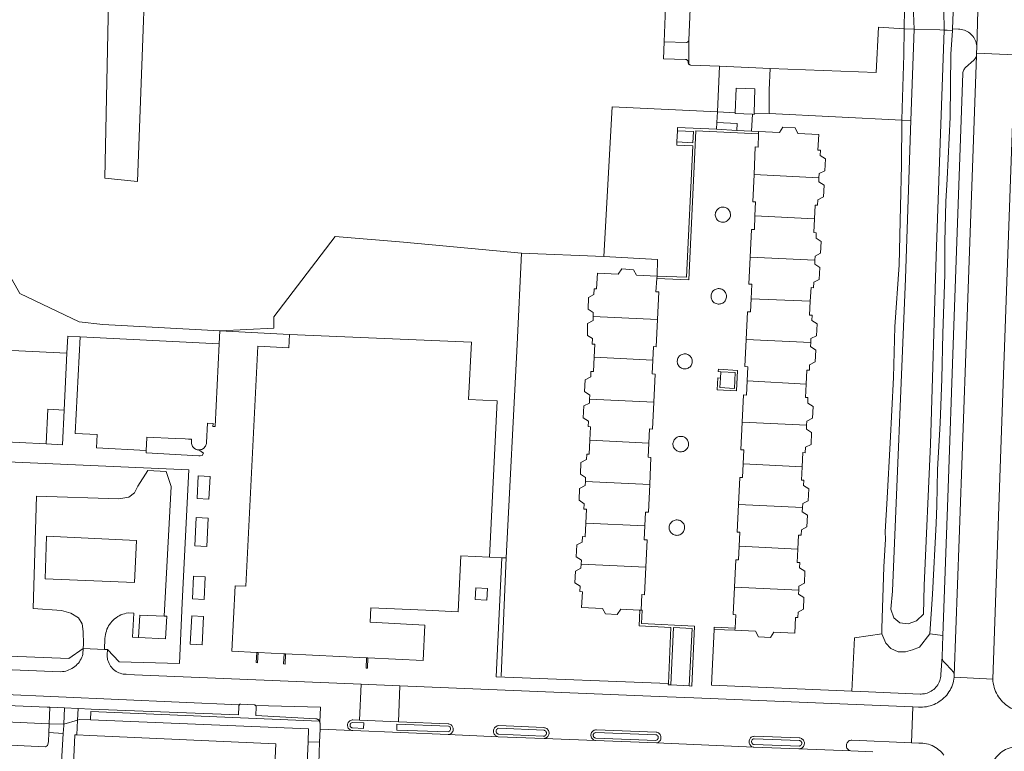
# Model space of a CAD drawing. Header units: metres. Extents: x 89888 to 94270, y 464165 to 468904.
# Tile 130 of 256: x 91685 to 91864, y 466562 to 466695. Entities that reach past the tile are written whole.
import ezdxf

# ---------------------------------------------------------------- set-up
doc = ezdxf.new("R2010")
doc.units = ezdxf.units.M
for name, color, linetype, lineweight in [('B_BEBOUWINGSGRENS_0', 251, 'CONTINUOUS', 13), ('B_TUSSENMUUR_0', 251, 'CONTINUOUS', 13), ('G_GRENS_ALGEMEEN_0', 251, 'CONTINUOUS', 13), ('K_KUNSTWERKGRENS_1', 251, 'CONTINUOUS', 13), ('T_CULTUURGRENS_0', 251, 'CONTINUOUS', 13), ('T_HEK_LIJN_0', 251, 'CONTINUOUS', 13), ('T_MUUR_30CM_LIJN_0', 251, 'CONTINUOUS', 13), ('V_WEGGRENS_0', 251, 'CONTINUOUS', 13), ('W_WATERGRENS_0', 251, 'CONTINUOUS', 13)]:
    doc.layers.add(name, color=color, linetype=linetype, lineweight=lineweight)

msp = doc.modelspace()

# ---------------------------------------------------------------- linework, layer by layer
at = {"layer": 'B_BEBOUWINGSGRENS_0'}
for p, q in [((91819.7, 466673.92), (91819.71, 466674.35)), ((91801.27, 466648.05), (91801.24, 466647.64)), ((91696.4, 466637), (91721.71, 466635.73)), ((91721.71, 466635.73), (91720.95, 466620.68)), ((91681.28, 466634.64), (91694.01, 466634.01)), ((91694.01, 466634.01), (91693.5, 466623.68)), ((91798.39, 466587.3), (91798.11, 466587.31)), ((91815.41, 466583.64), (91815.42, 466584.01)), ((91728.77, 466579.61), (91728.51, 466579.62)), ((91733.48, 466579.38), (91728.77, 466579.61)), ((91733.74, 466579.36), (91733.48, 466579.38)), ((91748.46, 466578.64), (91733.74, 466579.36)), ((91748.72, 466578.62), (91748.46, 466578.64)), ((91695.47, 466564.62), (91695.81, 466564.61)), ((91695.81, 466564.61), (91698.21, 466564.5))]:
    msp.add_line(p, q, dxfattribs=at)
for points in [[(91815.44, 466677.74), (91815.6, 466682.23), (91819.05, 466682.11), (91818.88, 466677.71)], [(91818.61, 466677.48), (91815.43, 466677.6), (91815.44, 466677.74)], [(91818.88, 466677.71), (91818.87, 466677.47), (91818.61, 466677.48)], [(91819.71, 466674.35), (91823.51, 466674.18), (91824.12, 466675.12), (91826.32, 466675.01), (91826.85, 466674.01), (91830.62, 466673.82), (91830.48, 466670.97), (91830.94, 466670.95), (91830.89, 466669.97), (91831.84, 466669.35), (91831.73, 466667.21), (91830.72, 466666.69), (91830.68, 466665.95)], [(91818.88, 466666.52), (91819.11, 466671.54), (91819.64, 466671.53), (91819.7, 466673.92)], [(91819.05, 466659.02), (91819.17, 466661.53), (91818.64, 466661.55), (91818.88, 466666.52)], [(91830.68, 466665.95), (91830.65, 466665.22), (91831.6, 466664.6), (91831.49, 466662.45), (91830.48, 466661.93), (91830.43, 466660.94), (91829.98, 466660.97), (91829.85, 466658.48)], [(91818.17, 466651.5), (91818.41, 466656.55), (91818.94, 466656.52), (91819.05, 466659.02)], [(91829.85, 466658.48), (91829.73, 466655.97), (91830.19, 466655.95), (91830.14, 466654.97), (91831.09, 466654.35), (91830.98, 466652.21), (91829.97, 466651.68), (91829.93, 466650.95)], [(91818.34, 466643.94), (91818.46, 466646.56), (91817.94, 466646.59), (91818.17, 466651.5)], [(91829.93, 466650.95), (91829.9, 466650.22), (91830.85, 466649.6), (91830.74, 466647.45), (91829.73, 466646.93), (91829.68, 466645.94), (91829.23, 466645.97), (91829.1, 466643.51)], [(91789.65, 466640.71), (91789.67, 466641.44), (91788.71, 466642.03), (91788.77, 466644.18), (91789.76, 466644.73), (91789.81, 466645.76), (91790.24, 466645.73), (91790.42, 466648.58), (91794.21, 466648.41), (91794.84, 466649.36), (91796.95, 466649.22), (91797.52, 466648.24), (91801.27, 466648.05)], [(91801.24, 466647.64), (91801.06, 466645.21), (91801.59, 466645.19), (91801.35, 466640.15)], [(91817.46, 466636.51), (91817.7, 466641.57), (91818.22, 466641.55), (91818.34, 466643.94)], [(91829.1, 466643.51), (91828.98, 466640.97), (91829.43, 466640.95), (91829.39, 466639.97), (91830.34, 466639.35), (91830.23, 466637.2), (91829.22, 466636.68), (91829.18, 466635.95)], [(91789.82, 466633.29), (91789.94, 466635.67), (91789.49, 466635.69), (91789.54, 466636.68), (91788.59, 466637.28), (91788.64, 466639.43), (91789.63, 466639.97), (91789.65, 466640.71)], [(91801.35, 466640.15), (91801.12, 466635.21), (91800.59, 466635.23), (91800.47, 466632.74)], [(91708.41, 466616.36), (91699.37, 466616.82), (91699.49, 466619.25), (91695.53, 466619.45), (91696.4, 466637)], [(91728.51, 466579.62), (91723.99, 466579.84), (91724.58, 466591.73), (91726.53, 466591.64), (91728.68, 466635.31), (91734.33, 466635.03), (91734.45, 466637.45)], [(91734.45, 466637.45), (91767.51, 466636.04), (91766.99, 466625.63), (91772.19, 466625.37), (91770.79, 466596.91)], [(91817.63, 466628.98), (91817.74, 466631.57), (91817.22, 466631.59), (91817.46, 466636.51)], [(91829.18, 466635.95), (91829.15, 466635.22), (91830.1, 466634.6), (91829.99, 466632.45), (91828.98, 466631.93), (91828.93, 466630.94), (91828.48, 466630.96), (91828.35, 466628.37)], [(91690.24, 466617.53), (91680.4, 466618.05), (91681.28, 466634.64)], [(91788.99, 466625.69), (91789.02, 466626.42), (91788.08, 466627.04), (91788.19, 466629.19), (91789.19, 466629.71), (91789.24, 466630.7), (91789.69, 466630.68), (91789.82, 466633.29)], [(91800.47, 466632.74), (91800.35, 466630.25), (91800.88, 466630.21), (91800.64, 466625.14)], [(91816.74, 466621.51), (91816.98, 466626.43), (91817.51, 466626.4), (91817.63, 466628.98)], [(91828.35, 466628.37), (91828.23, 466625.97), (91828.68, 466625.95), (91828.63, 466624.97), (91829.59, 466624.35), (91829.48, 466622.2), (91828.47, 466621.68), (91828.43, 466620.95)], [(91789.06, 466618.21), (91789.18, 466620.66), (91788.73, 466620.68), (91788.78, 466621.67), (91787.84, 466622.29), (91787.95, 466624.44), (91788.95, 466624.96), (91788.99, 466625.69)], [(91800.64, 466625.14), (91800.41, 466620.22), (91799.87, 466620.25), (91799.74, 466617.67)], [(91693.5, 466623.68), (91690.57, 466623.83), (91690.24, 466617.53)], [(91720.95, 466620.68), (91720.53, 466620.72), (91720.57, 466621.22), (91719.57, 466621.3), (91719.38, 466617.8), (91719.37, 466617.62), (91719.34, 466617.45), (91719.28, 466617.28), (91719.2, 466617.12), (91719.1, 466616.98), (91718.98, 466616.84), (91718.85, 466616.72), (91718.7, 466616.62), (91718.54, 466616.54), (91718.38, 466616.49), (91718.2, 466616.45), (91718.03, 466616.44), (91717.96, 466616.44)], [(91816.9, 466613.93), (91817.02, 466616.43), (91816.5, 466616.46), (91816.74, 466621.51)], [(91828.43, 466620.95), (91828.39, 466620.22), (91829.34, 466619.6), (91829.24, 466617.45), (91828.23, 466616.93), (91828.18, 466615.94), (91827.73, 466615.96), (91827.6, 466613.39)], [(91717.96, 466616.44), (91717.85, 466616.45), (91717.67, 466616.48), (91717.5, 466616.53), (91717.35, 466616.61), (91717.19, 466616.71), (91717.06, 466616.82), (91716.94, 466616.95), (91716.84, 466617.09), (91716.75, 466617.25), (91716.69, 466617.42), (91716.65, 466617.59), (91716.63, 466617.79), (91716.64, 466617.95), (91716.66, 466618.38), (91716.14, 466618.41), (91715.5, 466618.44), (91713.67, 466618.53), (91708.55, 466618.78), (91708.55, 466618.63), (91708.41, 466616.36)], [(91788.23, 466610.68), (91788.26, 466611.41), (91787.32, 466612.03), (91787.43, 466614.18), (91788.43, 466614.7), (91788.48, 466615.69), (91788.93, 466615.66), (91789.06, 466618.21)], [(91799.74, 466617.67), (91799.62, 466615.1), (91800.15, 466615.08), (91799.92, 466610.13)], [(91816.03, 466606.51), (91816.27, 466611.45), (91816.79, 466611.42), (91816.9, 466613.93)], [(91827.6, 466613.39), (91827.48, 466610.97), (91827.93, 466610.95), (91827.88, 466609.97), (91828.84, 466609.35), (91828.73, 466607.2), (91827.72, 466606.68), (91827.68, 466605.95)], [(91788.3, 466603.15), (91788.42, 466605.65), (91787.97, 466605.67), (91788.02, 466606.66), (91787.08, 466607.28), (91787.19, 466609.42), (91788.19, 466609.95), (91788.23, 466610.68)], [(91799.92, 466610.13), (91799.68, 466605.09), (91799.15, 466605.11), (91799.03, 466602.61)], [(91816.19, 466598.96), (91816.31, 466601.46), (91815.79, 466601.48), (91816.03, 466606.51)], [(91827.68, 466605.95), (91827.64, 466605.21), (91828.59, 466604.59), (91828.49, 466602.45), (91827.48, 466601.93), (91827.43, 466600.94), (91826.98, 466600.96), (91826.85, 466598.41)], [(91787.47, 466595.67), (91787.51, 466596.4), (91786.57, 466597.02), (91786.67, 466599.17), (91787.67, 466599.69), (91787.72, 466600.68), (91788.17, 466600.65), (91788.3, 466603.15)], [(91799.03, 466602.61), (91798.92, 466600.11), (91799.45, 466600.08), (91799.22, 466595.12)], [(91690.32, 466600.73), (91690.05, 466592.99), (91706.3, 466592.3), (91706.66, 466599.94), (91690.32, 466600.73)], [(91815.32, 466591.49), (91815.55, 466596.47), (91816.07, 466596.45), (91816.19, 466598.96)], [(91770.79, 466596.91), (91765.61, 466597.17), (91765.12, 466586.98), (91759.21, 466587.28), (91749.25, 466587.72), (91749.12, 466585.11), (91759.07, 466584.59), (91758.76, 466578.13), (91748.72, 466578.62)], [(91826.85, 466598.41), (91826.73, 466595.97), (91827.18, 466595.95), (91827.15, 466594.97), (91828.11, 466594.37), (91828.04, 466592.22), (91827.04, 466591.68), (91827.01, 466590.95)], [(91798.11, 466587.31), (91798.02, 466587.32), (91794.65, 466587.47), (91793.99, 466586.52), (91791.86, 466586.62), (91791.33, 466587.62), (91787.53, 466587.81), (91787.68, 466590.66), (91787.22, 466590.68), (91787.26, 466591.65), (91786.32, 466592.27), (91786.43, 466594.41), (91787.43, 466594.93), (91787.47, 466595.67)], [(91799.22, 466595.12), (91798.99, 466590.11), (91798.46, 466590.13), (91798.39, 466587.3)], [(91815.42, 466584.01), (91815.54, 466586.46), (91815.09, 466586.49), (91815.32, 466591.49)], [(91827.01, 466590.95), (91826.98, 466590.22), (91827.94, 466589.61), (91827.87, 466587.46), (91826.87, 466586.93), (91826.84, 466585.94), (91826.38, 466585.95), (91826.27, 466583.11), (91822.47, 466583.29), (91821.84, 466582.35), (91819.7, 466582.44), (91819.17, 466583.45), (91815.41, 466583.64)], [(91707.04, 466582.32), (91707.25, 466586.41), (91711.69, 466586.21)], [(91711.69, 466586.21), (91712.18, 466586.18), (91711.96, 466582.1), (91707.04, 466582.32)], [(91695.63, 466555.12), (91695.05, 466555.15), (91695.47, 466564.62)], [(91698.21, 466564.5), (91731.95, 466563.01), (91731.6, 466555.06), (91733.54, 466554.97), (91733.2, 466547.17), (91732.6, 466546.67), (91735.69, 466543.51), (91724.75, 466533.41), (91716.46, 466542.37), (91715.21, 466541.26), (91712.77, 466541.34), (91712.75, 466540.33), (91702.28, 466540.73), (91702.68, 466550.26), (91703.96, 466550.22), (91704.13, 466553.79), (91702.25, 466553.88), (91702.31, 466554.76), (91695.63, 466555.12)]]:
    msp.add_lwpolyline(points, dxfattribs=at)
at = {"layer": 'B_TUSSENMUUR_0'}
for p, q in [((91818.88, 466666.52), (91830.68, 466665.95)), ((91819.05, 466659.02), (91829.85, 466658.48)), ((91818.17, 466651.5), (91829.93, 466650.95)), ((91829.1, 466643.51), (91818.34, 466643.94)), ((91801.35, 466640.15), (91789.65, 466640.71)), ((91817.46, 466636.51), (91829.18, 466635.95)), ((91789.82, 466633.29), (91800.47, 466632.74)), ((91817.63, 466628.98), (91828.35, 466628.37)), ((91788.99, 466625.69), (91800.64, 466625.14)), ((91816.74, 466621.51), (91828.43, 466620.95)), ((91789.06, 466618.21), (91799.74, 466617.67)), ((91816.9, 466613.93), (91827.6, 466613.39)), ((91799.92, 466610.13), (91788.23, 466610.68)), ((91816.03, 466606.51), (91827.68, 466605.95)), ((91788.3, 466603.15), (91799.03, 466602.61)), ((91816.19, 466598.96), (91826.85, 466598.41)), ((91787.47, 466595.67), (91799.22, 466595.12)), ((91815.32, 466591.49), (91827.01, 466590.95))]:
    msp.add_line(p, q, dxfattribs=at)
at = {"layer": 'G_GRENS_ALGEMEEN_0'}
for p, q in [((91818.43, 466674.42), (91819.71, 466674.35)), ((91815.41, 466583.64), (91811.61, 466583.76))]:
    msp.add_line(p, q, dxfattribs=at)
for points in [[(91842.12, 466582.98), (91842.11, 466583.95), (91842.49, 466595.15), (91842.76, 466600.2), (91842.7, 466601.52), (91843.04, 466607.68), (91843.59, 466617.75), (91844.2, 466629.62), (91844.46, 466638.83), (91845.23, 466650.09), (91845.52, 466660.7), (91845.65, 466668.2), (91845.75, 466676.42)], [(91804.96, 466674.47), (91804.99, 466675.06), (91812.05, 466674.75)], [(91807.74, 466671.72), (91804.84, 466671.87), (91804.86, 466672.47)], [(91801.27, 466648.05), (91806.59, 466647.87), (91807.74, 466671.72)], [(91711.69, 466586.21), (91712.95, 466609.79), (91712.05, 466612.54), (91708.74, 466612.69), (91706.9, 466609.83), (91706.29, 466608.62), (91705.29, 466607.85), (91703.45, 466607.55), (91688.5, 466608.03), (91687.88, 466587.58), (91693.04, 466587.23), (91694.71, 466586.75), (91696.1, 466585.89), (91696.79, 466584.81), (91696.99, 466583.41), (91697.01, 466581.13), (91696.97, 466580.3)], [(91700.87, 466580.17), (91700.93, 466582.17), (91700.96, 466582.51), (91701.01, 466582.85), (91701.08, 466583.18), (91701.18, 466583.5), (91701.29, 466583.82), (91701.43, 466584.13), (91701.6, 466584.43), (91701.78, 466584.72), (91701.98, 466584.99), (91702.2, 466585.25), (91702.43, 466585.49), (91702.69, 466585.72), (91702.96, 466585.93), (91703.24, 466586.12), (91703.54, 466586.28), (91703.84, 466586.43), (91704.16, 466586.55), (91704.48, 466586.66), (91704.81, 466586.74), (91705.15, 466586.79), (91706.15, 466586.75), (91705.94, 466582.37), (91707.04, 466582.32)], [(91803.31, 466573.94), (91803.78, 466584.15), (91797.98, 466584.44), (91798.11, 466587.31)]]:
    msp.add_lwpolyline(points, dxfattribs=at)
at = {"layer": 'K_KUNSTWERKGRENS_1'}
for p, q in [((91846.13, 466693.01), (91846.23, 466696.67)), ((91854.95, 466693.05), (91855.06, 466696.08)), ((91846.13, 466693.01), (91847.97, 466692.95))]:
    msp.add_line(p, q, dxfattribs=at)
for points in [[(91847.97, 466692.95), (91852.62, 466692.81), (91853.45, 466692.78)], [(91853.45, 466692.78), (91853.97, 466692.77), (91854.93, 466692.74)], [(91854.93, 466692.74), (91854.93, 466692.74), (91854.95, 466693.05)]]:
    msp.add_lwpolyline(points, dxfattribs=at)
at = {"layer": 'T_CULTUURGRENS_0'}
for p, q in [((91802.92, 466701.5), (91802.57, 466690.68)), ((91846.08, 466688.29), (91846.13, 466693.01)), ((91854.95, 466693.05), (91854.93, 466692.74)), ((91850.82, 466582.98), (91853.2, 466582.72))]:
    msp.add_line(p, q, dxfattribs=at)
for points in [[(91702.62, 466750), (91702.09, 466724.4), (91700.9, 466665.85), (91706.84, 466665.28), (91709.1, 466725.43)], [(91854.93, 466692.74), (91854.64, 466688.43), (91854.5, 466676.96), (91854, 466665.66), (91853.73, 466661.59), (91853.53, 466654.26), (91853.53, 466648.35), (91853.17, 466637.61), (91853.02, 466629.39), (91852.68, 466621.3), (91852.23, 466612.86), (91852.11, 466606.32), (91851.98, 466603.04), (91851.31, 466590.19), (91850.82, 466582.98)], [(91845.75, 466676.42), (91845.77, 466678.58), (91846.08, 466688.29)], [(91850.82, 466582.98), (91848.96, 466580.59), (91847.7, 466580.08), (91846.38, 466579.75), (91845.08, 466579.74), (91843.71, 466580.31), (91842.82, 466581.27), (91842.12, 466582.98)]]:
    msp.add_lwpolyline(points, dxfattribs=at)
at = {"layer": 'T_HEK_LIJN_0'}
for p, q in [((91812.24, 466677.91), (91815.44, 466677.74)), ((91845.75, 466676.42), (91821.61, 466677.6)), ((91847.38, 466676.34), (91845.75, 466676.42)), ((91847.38, 466676.34), (91847.38, 466676.34)), ((91791.58, 466651.6), (91776.65, 466652.23)), ((91770.79, 466596.91), (91773.07, 466596.84)), ((91773.86, 466596.81), (91772.94, 466575.29)), ((91773.07, 466596.84), (91773.86, 466596.81)), ((91700.87, 466580.17), (91696.97, 466580.3)), ((91701.37, 466580.16), (91700.87, 466580.17)), ((91652.46, 466568.23), (91690.77, 466566.65)), ((91693.45, 466566.54), (91695.94, 466567.31)), ((91690.77, 466566.65), (91693.45, 466566.54)), ((91737.84, 466563.36), (91737.68, 466559.52))]:
    msp.add_line(p, q, dxfattribs=at)
for points in [[(91791.58, 466651.6), (91793.11, 466678.81), (91812.24, 466677.91)], [(91776.65, 466652.23), (91755.19, 466654.22), (91742.74, 466655.25)], [(91776.65, 466652.23), (91775.82, 466635.6), (91773.86, 466596.81)], [(91801.27, 466648.05), (91801.34, 466651.07), (91791.58, 466651.6)], [(91695.94, 466567.31), (91696.27, 466567.41), (91698.33, 466567.33)], [(91698.33, 466567.33), (91737.93, 466565.69), (91737.84, 466563.36)]]:
    msp.add_lwpolyline(points, dxfattribs=at)
at = {"layer": 'T_MUUR_30CM_LIJN_0'}
for p, q in [((91821.65, 466681.94), (91821.61, 466677.6)), ((91821.61, 466677.6), (91818.88, 466677.71))]:
    msp.add_line(p, q, dxfattribs=at)
at = {"layer": 'V_WEGGRENS_0'}
for p, q in [((91859.36, 466689.65), (91859.63, 466699.05)), ((91807.03, 466686.62), (91807.05, 466690.97)), ((91859.36, 466689.65), (91859.33, 466688.57)), ((91866.29, 466688.28), (91859.33, 466688.57)), ((91859.33, 466688.57), (91859.33, 466688.14)), ((91812.61, 466686.21), (91812.24, 466677.91)), ((91812.61, 466686.21), (91821.82, 466685.8)), ((91821.65, 466681.94), (91821.82, 466685.8)), ((91812.24, 466677.91), (91812.13, 466675.99)), ((91812.13, 466675.99), (91812.05, 466674.75)), ((91818.43, 466674.42), (91818.61, 466677.48)), ((91804.96, 466674.47), (91804.86, 466672.47)), ((91819.7, 466673.92), (91808.31, 466674.46)), ((91812.05, 466674.75), (91815.77, 466674.55)), ((91815.77, 466674.55), (91818.43, 466674.42)), ((91721.83, 466638.09), (91721.71, 466635.73)), ((91734.45, 466637.45), (91721.83, 466638.09)), ((91812.82, 466630.67), (91812.76, 466629.52)), ((91807.1, 466573.52), (91807.61, 466583.95)), ((91808.04, 466584.39), (91807.58, 466573.5)), ((91811.14, 466573.63), (91811.61, 466583.76)), ((91853.2, 466582.72), (91853.07, 466578.84)), ((91855.26, 466575.11), (91855.27, 466575.49)), ((91855.26, 466575.11), (91862.26, 466574.76)), ((91725.35, 466570.1), (91655.58, 466573.15)), ((91747.49, 466573.83), (91747.16, 466567.29)), ((91747.49, 466573.83), (91754.51, 466573.54)), ((91754.28, 466567), (91754.51, 466573.54)), ((91803.76, 466573.7), (91807.1, 466573.52)), ((91807.58, 466573.5), (91807.1, 466573.52)), ((91836.65, 466572.57), (91811.14, 466573.63)), ((91807.96, 466571.33), (91847.76, 466569.71)), ((91690.93, 466569.64), (91690.77, 466566.65)), ((91690.93, 466569.64), (91693.6, 466569.53)), ((91693.45, 466566.54), (91693.6, 466569.53)), ((91693.6, 466569.53), (91696.04, 466569.42)), ((91696.04, 466569.42), (91695.94, 466567.31)), ((91847.51, 466563.18), (91847.76, 466569.71)), ((91695.94, 466567.31), (91695.81, 466564.61)), ((91747.16, 466567.29), (91754.28, 466567)), ((91690.74, 466565.06), (91693.36, 466564.88)), ((91693.36, 466564.88), (91693.43, 466566.31)), ((91693.43, 466566.31), (91693.45, 466566.54)), ((91740.01, 466565.66), (91739.89, 466563.3)), ((91740.01, 466565.66), (91745.88, 466565.41)), ((91692.53, 466550.64), (91693.36, 466564.88)), ((91739.89, 466563.3), (91737.84, 466563.36)), ((91739.79, 466559.41), (91739.89, 466563.3)), ((91763.29, 466564.67), (91772.4, 466564.29)), ((91780.74, 466563.96), (91772.4, 466564.29)), ((91780.74, 466563.96), (91790.09, 466563.57)), ((91801.16, 466563.15), (91790.09, 466563.57)), ((91801.16, 466563.15), (91818.85, 466562.38)), ((91827.03, 466562.07), (91818.85, 466562.38)), ((91827.03, 466562.07), (91836.44, 466561.71)), ((91836.44, 466561.71), (91840.49, 466561.54))]:
    msp.add_line(p, q, dxfattribs=at)
for points in [[(91807.63, 466701.41), (91807.57, 466701.35), (91807.52, 466701.28), (91807.49, 466701.21), (91807.47, 466701.13), (91807.46, 466701.05), (91807.05, 466690.97)], [(91821.82, 466685.8), (91841.07, 466685.05), (91841.5, 466693.32), (91846.13, 466693.01)], [(91854.95, 466693.05), (91856.02, 466692.95), (91856.29, 466692.94), (91856.57, 466692.91), (91856.84, 466692.85), (91857.1, 466692.77), (91857.35, 466692.67), (91857.6, 466692.55), (91857.84, 466692.42), (91858.06, 466692.26), (91858.27, 466692.08), (91858.46, 466691.89), (91858.64, 466691.68), (91858.8, 466691.46), (91858.95, 466691.22), (91859.07, 466690.98), (91859.17, 466690.72), (91859.25, 466690.46), (91859.31, 466690.2), (91859.35, 466689.92), (91859.36, 466689.65)], [(91802.57, 466690.68), (91802.44, 466687.59), (91806.41, 466687.47), (91806.48, 466687.47), (91806.56, 466687.45), (91806.63, 466687.43), (91806.69, 466687.39), (91806.75, 466687.34), (91806.8, 466687.28), (91806.85, 466687.22), (91806.88, 466687.15), (91806.9, 466687.07), (91806.9, 466686.99), (91806.9, 466686.91), (91806.92, 466686.83), (91806.95, 466686.76), (91806.99, 466686.68), (91807.03, 466686.62)], [(91807.05, 466690.97), (91807.03, 466690.87), (91806.99, 466690.78), (91806.93, 466690.7), (91806.86, 466690.64), (91806.77, 466690.58), (91806.68, 466690.55), (91806.58, 466690.54), (91802.57, 466690.68)], [(91859.33, 466688.14), (91859.26, 466687.96), (91859.17, 466687.78), (91859.06, 466687.62), (91858.94, 466687.47), (91858.81, 466687.32), (91857.32, 466686), (91857.2, 466685.88), (91857.09, 466685.74), (91857, 466685.59), (91856.93, 466685.43), (91856.88, 466685.27), (91856.84, 466685.1), (91856.83, 466684.93), (91855.14, 466637.31), (91854.07, 466607.73), (91853.2, 466582.72)], [(91859.33, 466688.14), (91857.49, 466637.31), (91856.16, 466600.23), (91855.27, 466575.49)], [(91807.03, 466686.62), (91807.09, 466686.56), (91807.16, 466686.51), (91807.23, 466686.47), (91807.31, 466686.44), (91807.39, 466686.43), (91812.61, 466686.21)], [(91862.26, 466574.76), (91863.74, 466616.59), (91866.16, 466684.23)], [(91815.77, 466674.55), (91815.78, 466675.8), (91812.13, 466675.99)], [(91808.31, 466674.46), (91807.04, 466647.37), (91801.24, 466647.64)], [(91804.86, 466672.47), (91807.77, 466672.3), (91807.87, 466674.34), (91804.96, 466674.47)], [(91721.83, 466638.09), (91700.52, 466639.27), (91696.24, 466639.76), (91685.45, 466644.91), (91682.44, 466650.26), (91683.24, 466659.9)], [(91813.8, 466660.47), (91813.63, 466660.53), (91813.46, 466660.58), (91813.28, 466660.6), (91813.1, 466660.59), (91812.92, 466660.57), (91812.75, 466660.52), (91812.58, 466660.44), (91812.43, 466660.35), (91812.29, 466660.24), (91812.16, 466660.11), (91812.05, 466659.96), (91811.97, 466659.81), (91811.9, 466659.64), (91811.86, 466659.46), (91811.84, 466659.29), (91811.84, 466659.11), (91811.87, 466658.93), (91811.92, 466658.76), (91811.99, 466658.59), (91812.08, 466658.44), (91812.19, 466658.29), (91812.32, 466658.17), (91812.46, 466658.06), (91812.62, 466657.97), (91812.79, 466657.91), (91812.96, 466657.86), (91813.14, 466657.84), (91813.32, 466657.84), (91813.5, 466657.87), (91813.67, 466657.92), (91813.84, 466657.99), (91813.99, 466658.08), (91814.14, 466658.2), (91814.26, 466658.33), (91814.37, 466658.47), (91814.46, 466658.63), (91814.53, 466658.8), (91814.57, 466658.97), (91814.59, 466659.15), (91814.59, 466659.33), (91814.56, 466659.51), (91814.51, 466659.69), (91814.44, 466659.85), (91814.35, 466660.01), (91814.23, 466660.15), (91814.1, 466660.27), (91813.96, 466660.38), (91813.8, 466660.47)], [(91742.74, 466655.25), (91731.63, 466640.63), (91731.63, 466638.59), (91721.83, 466638.09)], [(91811.09, 466644.65), (91811.07, 466644.47), (91811.06, 466644.29), (91811.09, 466644.11), (91811.13, 466643.93), (91811.2, 466643.77), (91811.29, 466643.61), (91811.39, 466643.46), (91811.52, 466643.33), (91811.66, 466643.22), (91811.81, 466643.12), (91811.98, 466643.05), (91812.15, 466643), (91812.33, 466642.97), (91812.51, 466642.96), (91812.69, 466642.98), (91812.87, 466643.02), (91813.04, 466643.08), (91813.2, 466643.16), (91813.35, 466643.27), (91813.48, 466643.39), (91813.6, 466643.53), (91813.7, 466643.68), (91813.78, 466643.84), (91813.83, 466644.02), (91813.87, 466644.2), (91813.88, 466644.38), (91813.87, 466644.56), (91813.83, 466644.73), (91813.77, 466644.91), (91813.69, 466645.07), (91813.59, 466645.22), (91813.47, 466645.36), (91813.34, 466645.48), (91813.19, 466645.58), (91813.03, 466645.66), (91812.86, 466645.72), (91812.69, 466645.76), (91812.51, 466645.78), (91812.33, 466645.77), (91812.15, 466645.74), (91811.98, 466645.69), (91811.82, 466645.62), (91811.67, 466645.53), (91811.53, 466645.41), (91811.4, 466645.29), (91811.29, 466645.14), (91811.21, 466644.99), (91811.14, 466644.82), (91811.09, 466644.65)], [(91696.4, 466637), (91694.16, 466637.11), (91694.01, 466634.01)], [(91805.51, 466631.41), (91805.67, 466631.32), (91805.84, 466631.25), (91806.01, 466631.2), (91806.19, 466631.17), (91806.37, 466631.17), (91806.55, 466631.2), (91806.73, 466631.24), (91806.89, 466631.31), (91807.05, 466631.4), (91807.19, 466631.51), (91807.32, 466631.64), (91807.43, 466631.78), (91807.52, 466631.94), (91807.59, 466632.11), (91807.63, 466632.28), (91807.65, 466632.47), (91807.65, 466632.65), (91807.63, 466632.83), (91807.58, 466633), (91807.5, 466633.16), (91807.41, 466633.32), (91807.3, 466633.46), (91807.17, 466633.59), (91807.02, 466633.69), (91806.86, 466633.78), (91806.69, 466633.84), (91806.52, 466633.89), (91806.34, 466633.91), (91806.16, 466633.9), (91805.98, 466633.87), (91805.8, 466633.82), (91805.64, 466633.74), (91805.49, 466633.65), (91805.35, 466633.54), (91805.23, 466633.41), (91805.13, 466633.27), (91805.05, 466633.11), (91804.98, 466632.95), (91804.94, 466632.78), (91804.92, 466632.61), (91804.92, 466632.43), (91804.95, 466632.26), (91804.99, 466632.09), (91805.06, 466631.93), (91805.15, 466631.78), (91805.25, 466631.64), (91805.38, 466631.52), (91805.51, 466631.41)], [(91812.76, 466629.52), (91812.3, 466629.55), (91812.18, 466627.39), (91815.68, 466627.18), (91815.86, 466630.9), (91812.39, 466631.1), (91812.37, 466630.7), (91812.82, 466630.67)], [(91812.76, 466629.52), (91812.66, 466627.77), (91815.3, 466627.61), (91815.44, 466630.52), (91812.82, 466630.67)], [(91693.5, 466623.68), (91693.19, 466617.35), (91690.24, 466617.53)], [(91805.52, 466616.09), (91805.69, 466616.1), (91805.87, 466616.13), (91806.04, 466616.18), (91806.21, 466616.25), (91806.36, 466616.34), (91806.5, 466616.45), (91806.62, 466616.58), (91806.73, 466616.72), (91806.82, 466616.88), (91806.89, 466617.04), (91806.94, 466617.21), (91806.96, 466617.39), (91806.97, 466617.57), (91806.95, 466617.74), (91806.9, 466617.92), (91806.84, 466618.09), (91806.76, 466618.24), (91806.65, 466618.39), (91806.53, 466618.52), (91806.4, 466618.64), (91806.25, 466618.73), (91806.09, 466618.81), (91805.92, 466618.87), (91805.74, 466618.9), (91805.56, 466618.91), (91805.39, 466618.9), (91805.21, 466618.87), (91805.04, 466618.81), (91804.88, 466618.74), (91804.73, 466618.64), (91804.59, 466618.53), (91804.47, 466618.4), (91804.37, 466618.26), (91804.28, 466618.1), (91804.22, 466617.94), (91804.17, 466617.77), (91804.15, 466617.6), (91804.15, 466617.43), (91804.17, 466617.25), (91804.21, 466617.08), (91804.27, 466616.92), (91804.35, 466616.77), (91804.46, 466616.62), (91804.57, 466616.49), (91804.71, 466616.38), (91804.85, 466616.28), (91805.01, 466616.2), (91805.17, 466616.15), (91805.34, 466616.11), (91805.52, 466616.09)], [(91717.96, 466616.44), (91718.82, 466615.86), (91718.59, 466615.44), (91718.2, 466615.38), (91718, 466615.38), (91708.4, 466615.91), (91708.41, 466616.36)], [(91679.06, 466614.47), (91716.17, 466612.8), (91714.96, 466588.62), (91714.5, 466577.6), (91703.49, 466577.88), (91701.37, 466580.16)], [(91717.68, 466607.59), (91719.82, 466607.48), (91720.03, 466611.6), (91717.89, 466611.71), (91717.68, 466607.59)], [(91717.27, 466599), (91719.42, 466598.89), (91719.68, 466604.02), (91717.53, 466604.13), (91717.27, 466599)], [(91805.83, 466601.3), (91805.95, 466601.43), (91806.06, 466601.58), (91806.14, 466601.74), (91806.2, 466601.91), (91806.24, 466602.09), (91806.26, 466602.27), (91806.25, 466602.45), (91806.22, 466602.63), (91806.17, 466602.8), (91806.09, 466602.97), (91806, 466603.12), (91805.88, 466603.26), (91805.75, 466603.39), (91805.61, 466603.49), (91805.45, 466603.58), (91805.28, 466603.65), (91805.1, 466603.69), (91804.92, 466603.71), (91804.74, 466603.71), (91804.56, 466603.68), (91804.39, 466603.63), (91804.22, 466603.56), (91804.07, 466603.47), (91803.92, 466603.36), (91803.79, 466603.23), (91803.69, 466603.08), (91803.6, 466602.92), (91803.53, 466602.76), (91803.48, 466602.58), (91803.46, 466602.4), (91803.45, 466602.22), (91803.48, 466602.04), (91803.52, 466601.87), (91803.59, 466601.7), (91803.68, 466601.54), (91803.78, 466601.4), (91803.9, 466601.28), (91804.04, 466601.16), (91804.19, 466601.07), (91804.35, 466601), (91804.52, 466600.94), (91804.7, 466600.91), (91804.87, 466600.9), (91805.05, 466600.92), (91805.22, 466600.95), (91805.39, 466601.01), (91805.55, 466601.09), (91805.7, 466601.18), (91805.83, 466601.3)], [(91803.31, 466573.94), (91772, 466575.18), (91773.07, 466596.84)], [(91718.94, 466589.24), (91719.13, 466593.39), (91717.01, 466593.48), (91716.82, 466589.34), (91718.94, 466589.24)], [(91770.45, 466591.24), (91768.34, 466591.35), (91768.22, 466589.21), (91770.34, 466589.1), (91770.45, 466591.24)], [(91798.39, 466587.3), (91798.53, 466587.29), (91798.42, 466584.87), (91808.04, 466584.39)], [(91718.57, 466581.01), (91718.81, 466586.16), (91716.69, 466586.27), (91716.44, 466581.11), (91718.57, 466581.01)], [(91807.61, 466583.95), (91804.23, 466584.12), (91804, 466578.99), (91803.76, 466573.7)], [(91811.61, 466583.76), (91811.65, 466584.19), (91815.42, 466584.01)], [(91836.65, 466572.57), (91837.12, 466582.25), (91842.12, 466582.98)], [(91696.97, 466580.3), (91694.34, 466578.48), (91661.96, 466579.78), (91662.05, 466581.98), (91660.07, 466582.12)], [(91663.32, 466577.31), (91692.89, 466576.1), (91693.2, 466576.12), (91693.5, 466576.16), (91693.8, 466576.23), (91694.1, 466576.31), (91694.38, 466576.42), (91694.66, 466576.54), (91694.93, 466576.69), (91695.2, 466576.85), (91695.44, 466577.03), (91695.68, 466577.23), (91695.89, 466577.45), (91696.1, 466577.68), (91696.28, 466577.92), (91696.45, 466578.18), (91696.6, 466578.45), (91696.73, 466578.72), (91696.84, 466579.01), (91696.93, 466579.3), (91696.97, 466580.3)], [(91701.37, 466580.16), (91701.33, 466579.16), (91701.34, 466578.95), (91701.35, 466578.75), (91701.38, 466578.54), (91701.42, 466578.34), (91701.47, 466578.15), (91701.56, 466577.88), (91701.67, 466577.62), (91701.8, 466577.38), (91701.95, 466577.14), (91702.11, 466576.92), (91702.3, 466576.71), (91702.5, 466576.51), (91702.72, 466576.33), (91702.95, 466576.17), (91703.19, 466576.03), (91703.44, 466575.91), (91703.7, 466575.81), (91703.97, 466575.73), (91704.24, 466575.68), (91704.52, 466575.64), (91704.8, 466575.63), (91706.29, 466575.53), (91747.49, 466573.83)], [(91728.77, 466579.61), (91728.67, 466577.74), (91728.41, 466577.75), (91728.51, 466579.62)], [(91733.74, 466579.36), (91733.65, 466577.49), (91733.39, 466577.51), (91733.48, 466579.38)], [(91748.72, 466578.62), (91748.63, 466576.76), (91748.37, 466576.77), (91748.46, 466578.64)], [(91853.07, 466578.84), (91852.83, 466575.57), (91852.81, 466575.3), (91852.77, 466575.02), (91852.71, 466574.75), (91852.63, 466574.48), (91852.53, 466574.22), (91852.41, 466573.97), (91852.27, 466573.73), (91852.11, 466573.5), (91851.93, 466573.28), (91851.74, 466573.08), (91851.54, 466572.89), (91851.32, 466572.72), (91851.08, 466572.57), (91850.84, 466572.43), (91850.58, 466572.32), (91850.32, 466572.22), (91850.05, 466572.15), (91849.85, 466572.11), (91849.66, 466572.08), (91849.46, 466572.06), (91849.26, 466572.05), (91849.05, 466572.05), (91839.7, 466572.44), (91836.65, 466572.57)], [(91855.27, 466575.49), (91855.24, 466575.65), (91855.2, 466575.81), (91855.14, 466575.96), (91855.06, 466576.1), (91854.96, 466576.23), (91854.86, 466576.34), (91853.46, 466577.78), (91853.35, 466577.9), (91853.26, 466578.04), (91853.18, 466578.19), (91853.12, 466578.35), (91853.09, 466578.51), (91853.07, 466578.68), (91853.07, 466578.84)], [(91803.76, 466573.7), (91803.3, 466573.72), (91803.31, 466573.94)], [(91847.76, 466569.71), (91848.78, 466569.67), (91849.14, 466569.66), (91849.5, 466569.66), (91849.86, 466569.69), (91850.21, 466569.74), (91850.57, 466569.81), (91850.91, 466569.9), (91851.26, 466570.02), (91851.59, 466570.15), (91851.92, 466570.3), (91852.23, 466570.47), (91852.54, 466570.66), (91852.83, 466570.87), (91853.12, 466571.09), (91853.38, 466571.33), (91853.64, 466571.58), (91853.88, 466571.85), (91854.1, 466572.14), (91854.3, 466572.43), (91854.49, 466572.74), (91854.66, 466573.05), (91854.81, 466573.38), (91854.94, 466573.72), (91855.05, 466574.06), (91855.14, 466574.41), (91855.21, 466574.76), (91855.26, 466575.11)], [(91864.04, 466570.63), (91863.78, 466570.91), (91863.54, 466571.21), (91863.32, 466571.52), (91863.12, 466571.85), (91862.94, 466572.19), (91862.78, 466572.53), (91862.63, 466572.89), (91862.52, 466573.25), (91862.42, 466573.62), (91862.35, 466574), (91862.29, 466574.38), (91862.26, 466574.76)], [(91655.58, 466573.15), (91655.54, 466572.38), (91655.49, 466571.11), (91690.45, 466569.66), (91690.93, 466569.64)], [(91754.51, 466573.54), (91803.06, 466571.53), (91807.96, 466571.33)], [(91864.04, 466570.63), (91864.32, 466570.36), (91864.6, 466570.11), (91864.91, 466569.87), (91865.23, 466569.66), (91865.56, 466569.46), (91865.9, 466569.29), (91866.25, 466569.13), (91866.61, 466569), (91866.98, 466568.89), (91867.35, 466568.8), (91867.73, 466568.73), (91868.11, 466568.69), (91869.15, 466568.65)], [(91696.04, 466569.42), (91698.44, 466569.31), (91725.17, 466568.25), (91725.26, 466569.8), (91725.26, 466569.87), (91725.26, 466569.93), (91725.28, 466569.99), (91725.31, 466570.05), (91725.35, 466570.1)], [(91698.33, 466567.33), (91698.39, 466568.88), (91739.89, 466567.14)], [(91728.29, 466569.97), (91728.25, 466570.01), (91728.2, 466570.04), (91728.14, 466570.07), (91728.08, 466570.09), (91728.02, 466570.11), (91725.64, 466570.21), (91725.58, 466570.21), (91725.51, 466570.2), (91725.45, 466570.18), (91725.4, 466570.14), (91725.35, 466570.1)], [(91739.98, 466566.92), (91740.11, 466569.63), (91728.29, 466569.97)], [(91739.89, 466567.14), (91739.84, 466567.21), (91739.79, 466567.28), (91739.74, 466567.33), (91739.67, 466567.39), (91739.61, 466567.43), (91739.54, 466567.47), (91739.46, 466567.51), (91739.38, 466567.53), (91739.3, 466567.55), (91739.22, 466567.56), (91728.36, 466568.12), (91728.43, 466569.7), (91728.41, 466569.76), (91728.39, 466569.82), (91728.37, 466569.87), (91728.33, 466569.92), (91728.29, 466569.97)], [(91739.89, 466567.14), (91739.91, 466567.1), (91739.93, 466567.06), (91739.95, 466567.01), (91739.97, 466566.97), (91739.98, 466566.92)], [(91739.98, 466566.92), (91739.99, 466566.87), (91740, 466566.82), (91740.01, 466566.77), (91740.01, 466566.72), (91740.01, 466566.67), (91740.01, 466565.66)], [(91745.88, 466565.41), (91745.74, 466565.43), (91745.6, 466565.48), (91745.47, 466565.55), (91745.35, 466565.63), (91745.24, 466565.74), (91745.15, 466565.86), (91745.09, 466565.99), (91745.04, 466566.13), (91745.01, 466566.28), (91745.01, 466566.42), (91745.03, 466566.57), (91745.07, 466566.71), (91745.14, 466566.85), (91745.22, 466566.97), (91745.32, 466567.08), (91745.44, 466567.17), (91745.57, 466567.24), (91745.71, 466567.3), (91745.85, 466567.33), (91746, 466567.34), (91747.16, 466567.29)], [(91747.93, 466565.78), (91747.98, 466566.81), (91745.89, 466566.85), (91745.79, 466566.83), (91745.7, 466566.79), (91745.61, 466566.73), (91745.54, 466566.65), (91745.49, 466566.56), (91745.46, 466566.46), (91745.46, 466566.36), (91745.47, 466566.26), (91745.5, 466566.16), (91745.55, 466566.07), (91745.62, 466565.99), (91745.71, 466565.93), (91745.8, 466565.89), (91745.9, 466565.87), (91747.93, 466565.78)], [(91754.28, 466567), (91763.27, 466566.65), (91763.42, 466566.63), (91763.56, 466566.59), (91763.7, 466566.53), (91763.82, 466566.45), (91763.94, 466566.35), (91764.04, 466566.23), (91764.11, 466566.1), (91764.17, 466565.97), (91764.21, 466565.82), (91764.22, 466565.67), (91764.21, 466565.52), (91764.18, 466565.37), (91764.12, 466565.23), (91764.05, 466565.1), (91763.96, 466564.98), (91763.85, 466564.88), (91763.72, 466564.8), (91763.59, 466564.73), (91763.44, 466564.69), (91763.29, 466564.67)], [(91690.74, 466565.06), (91690.7, 466563.37), (91690.49, 466562.71), (91690.12, 466562.47), (91647.38, 466564.42)], [(91690.77, 466566.65), (91690.77, 466566.56), (91690.74, 466565.06)], [(91763.29, 466564.67), (91745.99, 466565.4), (91745.88, 466565.41)], [(91753.98, 466565.49), (91763.32, 466565.17), (91763.43, 466565.22), (91763.52, 466565.28), (91763.6, 466565.36), (91763.67, 466565.46), (91763.71, 466565.57), (91763.73, 466565.68), (91763.72, 466565.79), (91763.69, 466565.91), (91763.64, 466566.01), (91763.57, 466566.1), (91763.48, 466566.17), (91763.38, 466566.23), (91753.99, 466566.58), (91753.98, 466565.49)], [(91772.4, 466564.29), (91772.25, 466564.32), (91772.11, 466564.38), (91771.98, 466564.45), (91771.87, 466564.54), (91771.76, 466564.65), (91771.68, 466564.77), (91771.61, 466564.91), (91771.56, 466565.05), (91771.54, 466565.19), (91771.53, 466565.34), (91771.55, 466565.49), (91771.59, 466565.64), (91771.65, 466565.77), (91771.73, 466565.9), (91771.83, 466566.01), (91771.94, 466566.11), (91772.07, 466566.19), (91772.2, 466566.25), (91772.35, 466566.29), (91772.5, 466566.31), (91780.63, 466565.93), (91780.78, 466565.92), (91780.93, 466565.89), (91781.07, 466565.84), (91781.2, 466565.76), (91781.32, 466565.67), (91781.42, 466565.56), (91781.5, 466565.43), (91781.57, 466565.29), (91781.61, 466565.15), (91781.63, 466565), (91781.62, 466564.85), (91781.6, 466564.7), (91781.55, 466564.56), (91781.48, 466564.42), (91781.39, 466564.3), (91781.29, 466564.2), (91781.16, 466564.11), (91781.03, 466564.04), (91780.89, 466563.99), (91780.74, 466563.96)], [(91772.45, 466565.82), (91772.35, 466565.79), (91772.25, 466565.75), (91772.17, 466565.68), (91772.1, 466565.61), (91772.05, 466565.52), (91772.01, 466565.42), (91772, 466565.31), (91772, 466565.21), (91772.03, 466565.1), (91772.08, 466565.01), (91772.14, 466564.93), (91772.22, 466564.86), (91772.31, 466564.81), (91772.41, 466564.77), (91780.55, 466564.39), (91780.66, 466564.39), (91780.77, 466564.41), (91780.88, 466564.45), (91780.97, 466564.52), (91781.05, 466564.6), (91781.11, 466564.69), (91781.15, 466564.8), (91781.16, 466564.91), (91781.16, 466565.02), (91781.13, 466565.13), (91781.08, 466565.23), (91781.01, 466565.32), (91780.92, 466565.39), (91780.82, 466565.44), (91780.71, 466565.47), (91772.45, 466565.82)], [(91790.09, 466563.57), (91789.94, 466563.6), (91789.8, 466563.66), (91789.68, 466563.73), (91789.56, 466563.82), (91789.46, 466563.93), (91789.37, 466564.05), (91789.31, 466564.19), (91789.26, 466564.33), (91789.24, 466564.48), (91789.24, 466564.63), (91789.26, 466564.78), (91789.3, 466564.92), (91789.37, 466565.05), (91789.46, 466565.17), (91789.56, 466565.28), (91789.67, 466565.38), (91789.8, 466565.45), (91789.94, 466565.5), (91790.09, 466565.54), (91790.24, 466565.55), (91801.07, 466565.11), (91801.21, 466565.08), (91801.36, 466565.04), (91801.49, 466564.97), (91801.61, 466564.88), (91801.72, 466564.78), (91801.81, 466564.66), (91801.88, 466564.53), (91801.93, 466564.39), (91801.96, 466564.24), (91801.96, 466564.09), (91801.95, 466563.95), (91801.91, 466563.8), (91801.85, 466563.66), (91801.77, 466563.54), (91801.68, 466563.42), (91801.57, 466563.33), (91801.44, 466563.25), (91801.3, 466563.19), (91801.16, 466563.15)], [(91790.12, 466565.03), (91790.02, 466565.01), (91789.93, 466564.97), (91789.84, 466564.92), (91789.76, 466564.84), (91789.71, 466564.76), (91789.67, 466564.66), (91789.65, 466564.56), (91789.65, 466564.46), (91789.68, 466564.36), (91789.72, 466564.26), (91789.78, 466564.18), (91789.86, 466564.11), (91789.95, 466564.05), (91790.04, 466564.02), (91790.15, 466564.01), (91801.05, 466563.62), (91801.16, 466563.66), (91801.25, 466563.71), (91801.34, 466563.79), (91801.4, 466563.88), (91801.45, 466563.98), (91801.47, 466564.09), (91801.46, 466564.2), (91801.44, 466564.31), (91801.39, 466564.41), (91801.32, 466564.5), (91801.24, 466564.57), (91801.14, 466564.62), (91801.03, 466564.65), (91790.12, 466565.03)], [(91818.85, 466562.38), (91818.7, 466562.41), (91818.56, 466562.46), (91818.43, 466562.53), (91818.31, 466562.62), (91818.21, 466562.73), (91818.12, 466562.85), (91818.05, 466562.98), (91818, 466563.12), (91817.98, 466563.27), (91817.97, 466563.42), (91817.99, 466563.56), (91818.03, 466563.71), (91818.09, 466563.84), (91818.17, 466563.97), (91818.26, 466564.08), (91818.38, 466564.18), (91818.5, 466564.26), (91818.64, 466564.32), (91818.78, 466564.35), (91818.93, 466564.37), (91827.07, 466564.07), (91827.22, 466564.05), (91827.37, 466564.01), (91827.51, 466563.95), (91827.64, 466563.86), (91827.75, 466563.76), (91827.85, 466563.64), (91827.93, 466563.5), (91827.98, 466563.36), (91828.02, 466563.21), (91828.02, 466563.05), (91828.01, 466562.91), (91827.98, 466562.78), (91827.93, 466562.64), (91827.86, 466562.52), (91827.77, 466562.41), (91827.68, 466562.31), (91827.56, 466562.22), (91827.44, 466562.16), (91827.3, 466562.11), (91827.17, 466562.08), (91827.03, 466562.07)], [(91818.89, 466563.91), (91818.78, 466563.89), (91818.68, 466563.84), (91818.59, 466563.78), (91818.51, 466563.7), (91818.46, 466563.61), (91818.43, 466563.5), (91818.41, 466563.39), (91818.42, 466563.28), (91818.46, 466563.18), (91818.51, 466563.08), (91818.59, 466563), (91818.67, 466562.94), (91818.77, 466562.89), (91818.88, 466562.87), (91827.11, 466562.58), (91827.21, 466562.61), (91827.31, 466562.65), (91827.4, 466562.72), (91827.47, 466562.8), (91827.52, 466562.89), (91827.55, 466563), (91827.56, 466563.11), (91827.54, 466563.21), (91827.51, 466563.32), (91827.45, 466563.41), (91827.37, 466563.48), (91827.28, 466563.54), (91827.17, 466563.58), (91827.07, 466563.59), (91818.89, 466563.91)], [(91836.44, 466561.71), (91836.3, 466561.75), (91836.16, 466561.81), (91836.04, 466561.89), (91835.93, 466561.99), (91835.84, 466562.1), (91835.76, 466562.22), (91835.7, 466562.36), (91835.67, 466562.5), (91835.65, 466562.64), (91835.66, 466562.79), (91835.68, 466562.93), (91835.73, 466563.07), (91835.8, 466563.2), (91835.89, 466563.32), (91835.99, 466563.42), (91836.11, 466563.51), (91836.24, 466563.57), (91836.37, 466563.62), (91836.51, 466563.65), (91836.66, 466563.66), (91847.51, 466563.18)], [(91853.39, 466560.9), (91853.17, 466561.18), (91852.94, 466561.45), (91852.69, 466561.69), (91852.42, 466561.92), (91852.14, 466562.14), (91851.85, 466562.33), (91851.54, 466562.51), (91851.22, 466562.66), (91850.9, 466562.79), (91850.56, 466562.9), (91850.22, 466562.99), (91849.88, 466563.06), (91849.52, 466563.1), (91849.17, 466563.12), (91848.82, 466563.12), (91847.51, 466563.18)], [(91861.84, 466558.78), (91861.97, 466559.11), (91862.12, 466559.43), (91862.29, 466559.75), (91862.48, 466560.05), (91862.69, 466560.34), (91862.92, 466560.61), (91863.16, 466560.88), (91863.41, 466561.12), (91863.69, 466561.35), (91863.97, 466561.57), (91864.27, 466561.76), (91864.58, 466561.94), (91864.9, 466562.1), (91865.23, 466562.23), (91865.57, 466562.35), (91865.91, 466562.45), (91866.26, 466562.52), (91866.61, 466562.57), (91866.96, 466562.6), (91867.32, 466562.61), (91867.68, 466562.6), (91869.01, 466562.55)]]:
    msp.add_lwpolyline(points, dxfattribs=at)
at = {"layer": 'W_WATERGRENS_0'}
msp.add_line((91847.97, 466692.95), (91847.38, 466676.34), dxfattribs=at)
for points in [[(91847.85, 466696.61), (91847.87, 466695.9), (91847.97, 466692.95)], [(91853.45, 466692.78), (91853.45, 466692.78), (91853.35, 466696.4)], [(91850.92, 466617.49), (91851.95, 466651.67), (91853.45, 466692.78)], [(91847.38, 466676.34), (91846.37, 466647.61), (91844.04, 466590.75), (91843.73, 466587.47), (91844.25, 466585.88), (91845.39, 466584.97), (91846.88, 466584.81), (91848.4, 466585.35), (91849.65, 466586.55), (91849.77, 466591.81), (91850.92, 466617.49)]]:
    msp.add_lwpolyline(points, dxfattribs=at)

doc.saveas('drawing.dxf')
